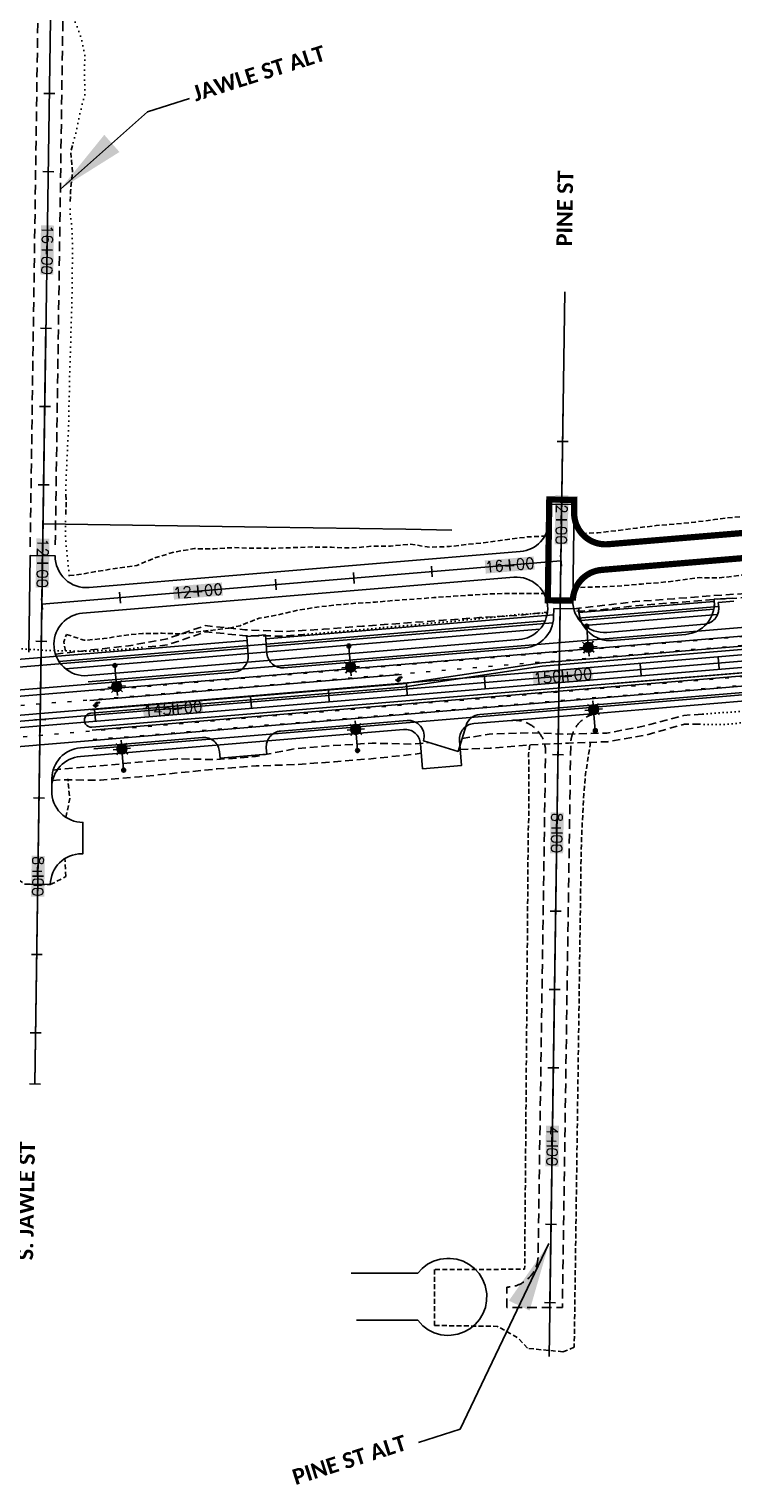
# Model space of a CAD drawing. Extents: x 114466 to 237039, y 16086 to 93345.
# Tile 24 of 81: x 150595 to 151495, y 78961 to 80818. Entities that reach past the tile are written whole.
import ezdxf
from ezdxf.enums import TextEntityAlignment as Align

# ---------------------------------------------------------------- set-up
doc = ezdxf.new("R2010")
doc.units = 0
doc.header["$LTSCALE"] = 50
doc.header["$MEASUREMENT"] = 0
for name, pattern in [('CUT', [0.3, 0.2, -0.1]), ('DOT_050%', [0.125, 0.001, -0.124]), ('FILL', [0.1, 0, -0.1]), ('HIDDEN', [0.375, 0.25, -0.125]), ('HIDDEN_050%', [0.1875, 0.125, -0.0625]), ('SkipStripe', [0.4, 0.1, -0.3])]:
    doc.linetypes.add(name, pattern=pattern)
doc.layers.get('0').update_dxf_attribs({"color": 1})
for name, color, linetype in [('_CAB-CUT-PINE', 4, 'HIDDEN_050%'), ('CUT-FRONT', 4, 'HIDDEN_050%'), ('CUT-FRONT2', 4, 'HIDDEN_050%'), ('CUT-JAWLE', 4, 'HIDDEN_050%'), ('elrp', 101, 'Continuous'), ('ety', 4, 'Continuous'), ('FILL-JAWLE', 7, 'DOT_050%'), ('FRONT1-PTPC-FRONT1', 5, 'Continuous'), ('pleslc-4lane', 4, 'CUT'), ('pleslc-5lane', 24, 'CUT'), ('pleslf-4lane', 7, 'FILL'), ('pleslf-5lane', 27, 'FILL'), ('PLFMC-4', 17, 'Continuous'), ('PLFMC-5', 7, 'Continuous'), ('PLFMK-4', 34, 'SkipStripe'), ('PLFMK-5', 4, 'SkipStripe'), ('plpc-align', 3, 'Continuous'), ('plpc-front1', 6, 'Continuous'), ('PLPC-JAWLE', 6, 'Continuous'), ('PLPC-PINE', 6, 'Continuous'), ('PLPC-STERL_SHIFT2', 6, 'Continuous'), ('PLRP-F1', 7, 'Continuous'), ('PLYP-4', 24, 'Continuous'), ('PLYP-5', 5, 'Continuous'), ('PLYSP-4', 96, 'Continuous'), ('PLYSP-5', 86, 'Continuous'), ('PLYSP_JAWLE', 6, 'HIDDEN'), ('PLYSP_PINE', 6, 'HIDDEN'), ('PSFLP', 2, 'Continuous'), ('PTPC-JAWLE', 5, 'Continuous'), ('PTPC-PINE', 15, 'Continuous'), ('PTPC-STERL_SHIFT2', 4, 'Continuous')]:
    doc.layers.add(name, color=color, linetype=linetype)
for name, color, linetype, true_color in [('PHYSP-MED', 3, 'Continuous', 0x00ff00), ('PLYSP-FUT', 30, 'HIDDEN', 0xff7f00), ('PLYSP-MED-4', 3, 'Continuous', 0x00ff00), ('psfm', 7, 'Continuous', 0xff2f00)]:
    doc.layers.add(name, color=color, linetype=linetype, true_color=true_color)
doc.styles.add('Calibri', font='calibrib.ttf')
doc.styles.add('L140', font='ROMANSM.shx', dxfattribs={"height": 14})

# ---------------------------------------------------------------- blocks, each defined once
blk = doc.blocks.new('lbl_tic')
blk.add_line((0, -0.04165), (0, 0.04165))
blk = doc.blocks.new('sta_tic')
blk.add_line((0, -0.04165), (0, 0.04165))
blk = doc.blocks.new('*U83')
h = blk.add_hatch(color=155)
edge = h.paths.add_edge_path()
edge.add_arc((0, 0), 0.5, 0, 360)
blk.add_line((-4.17, 0), (-0.17, 0))
blk.add_circle((0, 0), 0.5)
blk = doc.blocks.new('LUMINARIE')
h = blk.add_hatch(color=155)
edge = h.paths.add_edge_path()
edge.add_arc((0, 0.125), 0.125, -90, 270)
for p, q in [((-0.125, 0.125), (-0.225, 0.125)), ((0, 0.25), (0, 0.35)), ((0.125, 0.125), (0.225, 0.125))]:
    blk.add_line(p, q)
at = {"ltscale": 0.8}
for p, q in [((-0.088, 0.213), (-0.141, 0.266)), ((-0.088, 0.037), (-0.141, -0.016)), ((0.088, 0.213), (0.141, 0.266)), ((0.088, 0.037), (0.141, -0.016))]:
    blk.add_line(p, q, dxfattribs=at)
blk.add_circle((0, 0.125), 0.125)
blk = doc.blocks.new('light_pole')
at = {"layer": 'PSFLP', "xscale": 50, "yscale": 50, "zscale": 50}
blk.add_blockref('LUMINARIE', (0, 20.8), dxfattribs=at)
at = {"layer": 'PSFLP', "xscale": 5, "yscale": 5, "zscale": 4.999999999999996, "rotation": 270.000000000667}
blk.add_blockref('*U83', (0, 0), dxfattribs=at)
blk = doc.blocks.new('arrow_lt')
h = blk.add_hatch(color=256)
edge = h.paths.add_edge_path()
edge.add_arc((-0.2, -6), 2.25, 0, 90, ccw=False)
edge.add_line((2, -6), (2, -8))
edge.add_line((2, -8), (3, -8))
edge.add_line((3, -8), (3, -5.3))
edge.add_arc((-0.2, -5.3), 3.25, 0, 90)
edge.add_line((-0.2, -2.1), (-0.8, -2.1))
edge.add_line((-0.8, -2.1), (-0.2, 0))
edge.add_line((-0.2, 0), (-3, -2.7))
edge.add_line((-3, -2.7), (-0.5, -6))
edge.add_line((-0.5, -6), (-0.9, -3.8))
edge.add_line((-0.9, -3.8), (-0.2, -3.8))
at = {"flags": 128}
blk.add_lwpolyline([(-0.2, -3.8, -0.414214), (2, -6), (2, -8), (3, -8), (3, -5.3, 0.414214), (-0.2, -2.1), (-0.8, -2.1), (-0.2, 0), (-3, -2.7), (-0.5, -6), (-0.9, -3.8)], format="xyb", close=True, dxfattribs=at)

msp = doc.modelspace()

# ---------------------------------------------------------------- hatches: boundary and pattern name
at = {"layer": 'PHYSP-MED'}
h = msp.add_hatch(color=256, dxfattribs=at)
h.paths.add_polyline_path([(151899.89431, 80058.89129), (152081.21921, 80074.01139)], flags=0)
edge = h.paths.add_edge_path(flags=17)
edge.add_line((151899.89431, 80058.89129), (152081.21921, 80074.01139))
edge.add_line((151899.89431, 80058.89129), (151736.46217, 80033.22156))
edge.add_line((151736.46217, 80033.22156), (151337.84563, 79999.98219))
edge.add_line((151337.84563, 79999.98219), (151339.3414, 79982.04445))
edge.add_line((151339.3414, 79982.04445), (152083.71216, 80044.11515))
edge.add_arc((151412.69253, 88091.18653), 8075, 274.766684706, 278.537159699)
edge.add_line((152611.43286, 80105.6592), (152787.40999, 80146.24342))
edge.add_arc((151412.69253, 88091.18653), 8063, 279.816718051, 281.800403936)
edge.add_line((153061.59984, 80198.59039), (153180.65308, 80223.46279))
edge.add_line((153180.65308, 80223.46279), (153176.97203, 80241.08238))
edge.add_line((153176.97203, 80241.08238), (153057.91878, 80216.20998))
edge.add_arc((151412.69253, 88091.18653), 8045, 274.766684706, 281.800403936)
edge = h.paths.add_edge_path(flags=17)
edge.add_line((152081.21921, 80074.01139), (151899.89431, 80058.89129))
edge.add_arc((151412.69253, 88091.18653), 8045, 274.766684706, 281.800403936)
edge.add_line((153176.97203, 80241.08238), (153057.91878, 80216.20998))
edge.add_line((153180.65308, 80223.46279), (153176.97203, 80241.08238))
edge.add_line((153061.59984, 80198.59039), (153180.65308, 80223.46279))
edge.add_arc((151412.69253, 88091.18653), 8063, 279.816718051, 281.800403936)
edge.add_line((152611.43286, 80105.6592), (152787.40999, 80146.24342))
edge.add_arc((151412.69253, 88091.18653), 8075, 274.766684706, 278.537159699)
edge.add_line((151339.3414, 79982.04445), (152083.71216, 80044.11515))
edge.add_line((151337.84563, 79999.98219), (151339.3414, 79982.04445))
edge.add_line((151736.46217, 80033.22156), (151337.84563, 79999.98219))
edge.add_line((151899.89431, 80058.89129), (151736.46217, 80033.22156))
edge = h.paths.add_edge_path(flags=0)
edge.add_line((151339.3414, 79982.04445), (152083.71216, 80044.11515))

# ---------------------------------------------------------------- linework, layer by layer
at = {"layer": '_CAB-CUT-PINE'}
for p, q in [((151277.90927, 79128.88711), (151233.05147, 79133.11325)), ((151292.31009, 79134.55679), (151277.90927, 79128.88711))]:
    msp.add_line(p, q, dxfattribs=at)
at = {"layer": '_CAB-CUT-PINE', "flags": 128}
for points in [[(151235.4247, 79904.02773), (151234.02488, 79892.14463), (151234.38434, 79867.13655), (151234.24385, 79842.13589), (151234.31334, 79817.13212), (151233.57292, 79792.14034), (151233.28245, 79767.1419), (151233.13197, 79742.14139), (151228.95563, 79234.29119), (151113.88198, 79233.84228)], [(151313.14149, 79907.33676), (151310.53648, 79891.01072), (151306.6764, 79866.06518), (151304.53613, 79841.09416), (151303.21578, 79816.11098), (151301.94541, 79791.12706), (151301.125, 79766.13647), (151300.80454, 79741.13848), (151292.31009, 79134.55679)], [(151113.88198, 79162.42186), (151194.15058, 79161.31546), (151220.08464, 79146.83324), (151233.05147, 79133.11325)]]:
    msp.add_lwpolyline(points, dxfattribs=at)
at = {"layer": '_CAB-CUT-PINE'}
msp.add_lwpolyline([(151113.88198, 79233.84228), (151113.88198, 79162.42186)], dxfattribs=at)
at = {"layer": 'CUT-FRONT', "flags": 128}
for points in [[(150646.80175, 80120.4062), (150659.02604, 80121.54381), (150683.73764, 80126.04286), (150708.51822, 80129.71479), (150733.30378, 80133.32692), (150757.55336, 80143.36675), (150782.03727, 80150.59633), (150806.78046, 80154.7167), (150831.87764, 80154.5918), (150856.84103, 80156.07134), (150881.99472, 80155.26879), (150907.09605, 80155.09407), (150932.10681, 80156.00557), (150957.12505, 80156.82739), (150982.24467, 80156.43343), (151007.40833, 80155.5113), (151032.31355, 80157.68842), (151057.37168, 80158.03189), (151082.25363, 80160.48804), (151107.67074, 80156.52646), (151132.68732, 80157.36821), (151157.51775, 80160.44221), (151182.4047, 80162.83856), (151207.20272, 80166.30122), (151232.01238, 80169.62435), (151254.67244, 80170.822)], [(150851.21147, 80053.2225), (150865.15918, 80056.31755), (150889.45612, 80065.78934), (150914.16856, 80070.27843), (150938.77878, 80075.99327), (150963.52778, 80080.04388), (150988.38813, 80082.75913), (151013.29502, 80084.91631), (151038.2609, 80086.36595), (151063.16364, 80088.57296), (151088.10958, 80090.26177), (151113.0281, 80092.27944), (151137.97238, 80093.98818), (151162.93161, 80095.51754), (151187.89251, 80097.02697), (151212.9415, 80097.48007), (151253.6249, 80097.24532)], [(150643.36571, 80045.13021), (150666.02376, 80037.62506), (150690.92566, 80039.84204), (150715.68629, 80043.75313), (150740.55246, 80046.39862), (150765.62554, 80046.56272), (150790.26282, 80045.90326)], [(150790.26282, 80045.90326), (150851.21147, 80053.2225)]]:
    msp.add_lwpolyline(points, dxfattribs=at)
at = {"layer": 'CUT-FRONT2', "flags": 128}
for points in [[(151301.86019, 80174.13921), (151322.48255, 80175.03098), (151347.33376, 80177.85584), (151372.15422, 80181.04943), (151396.97635, 80184.22309), (151421.89403, 80186.25072), (151446.78181, 80188.63711), (151471.59396, 80191.93035), (151496.43271, 80194.9047), (151521.40939, 80196.22478), (151546.39855, 80197.39539), (151571.34615, 80199.06427), (151596.23891, 80201.39087), (151621.13001, 80203.73739), (151646.01944, 80206.10385), (151670.82329, 80209.49674), (151695.64209, 80212.71026), (151720.55978, 80214.73789), (151745.465, 80216.91501), (151770.36191, 80219.19178), (151795.30121, 80220.96031), (151820.28787, 80222.16081), (151845.23713, 80223.80976), (151870.18225, 80225.50854), (151895.11406, 80227.36676), (151920.03674, 80229.3346), (151945.47878, 80225.07405), (151957.85286, 80227.10434)], [(151290.78404, 80104.91494), (151328.23296, 80106.07032), (151353.22128, 80107.25089), (151378.11653, 80109.54759), (151403.04336, 80111.4656), (151427.8954, 80114.2805), (151452.70008, 80117.66343), (151477.80557, 80117.43888), (151502.65844, 80120.24382), (151527.41907, 80124.15491), (151552.26779, 80127.00968), (151577.17467, 80129.16686), (151602.09984, 80131.1048), (151627.0275, 80133.01285), (151651.97677, 80134.6618), (151676.9277, 80136.29082), (151701.87198, 80137.99956), (151726.82041, 80139.65847), (151751.72231, 80141.87545), (151776.54527, 80145.03914), (151801.60339, 80145.38261), (151826.59005, 80146.58312), (151851.27922, 80151.35124), (151876.16118, 80153.80739), (151901.03399, 80156.37315), (151925.78299, 80160.42376), (151950.8594, 80160.548), (151963.23431, 80162.56833)]]:
    msp.add_lwpolyline(points, dxfattribs=at)
at = {"layer": 'CUT-JAWLE', "flags": 128}
for points in [[(150648.12276, 80598.26409), (150648.3863, 80610.76157), (150651.11314, 80635.72422), (150648.69053, 80660.76249), (150652.04873, 80673.21452)], [(150642.35928, 80198.3056), (150642.92279, 80210.79867), (150642.65638, 80223.30393)], [(150642.23091, 80024.14134), (150639.79321, 80035.82576), (150643.36571, 80045.13021)], [(150642.70516, 79811.45395), (150647.47533, 79835.69138), (150645.02273, 79860.7301)], [(150642.56733, 79735.75268), (150641.3444, 79758.88699)]]:
    msp.add_lwpolyline(points, dxfattribs=at)
at = {"layer": 'CUT-JAWLE'}
msp.add_lwpolyline([(150573.96473, 79736.76012), (150590.68308, 79726.09337), (150622.67972, 79725.62937), (150642.56733, 79735.75268)], dxfattribs=at)
at = {"layer": 'elrp'}
for points in [[(151133.75165, 79248.17639), (151129.28217, 79248.17639), (151120.74939, 79247.17664), (151112.56146, 79244.67547), (151104.93557, 79240.67649), (151098.12274, 79235.42513), (151092.30768, 79229.17369), (151007.01734, 79229.175)], [(151130.31144, 79149.6692), (151134.84294, 79149.91922), (151143.34389, 79151.17029), (151151.43897, 79154.16822), (151158.96871, 79158.16851), (151165.62865, 79163.66957), (151171.2534, 79170.17004), (151175.66121, 79177.42057), (151178.72344, 79185.42082), (151180.3479, 79193.92243), (151180.47324, 79202.67208), (151178.41009, 79213.67256), (151175.16084, 79221.42312), (151170.5985, 79228.92268), (151164.81691, 79235.17413), (151158.03525, 79240.42779), (151150.44053, 79244.42611), (151142.28279, 79247.17631), (151133.75165, 79248.17639)], [(151013.92303, 79169.17292), (151092.21581, 79169.17194), (151098.87116, 79161.92141), (151105.80801, 79156.92006), (151113.49657, 79153.16978), (151121.74651, 79150.66829), (151130.31144, 79149.6692)]]:
    msp.add_lwpolyline(points, dxfattribs=at)
at = {"layer": 'ety'}
for p, q in [((150747.06458, 80712.82288), (150800.43809, 80729.77188)), ((150747.06458, 80712.82288), (150800.43809, 80729.77188)), ((150635.5633, 80614.06), (150747.06458, 80712.82288)), ((150635.5633, 80614.06), (150747.06458, 80712.82288)), ((151259.99111, 79267.07545), (151146.48266, 79029.90159)), ((151259.99111, 79267.07545), (151146.48266, 79029.90159)), ((151146.48266, 79029.90159), (151093.10915, 79012.95259)), ((151146.48266, 79029.90159), (151093.10915, 79012.95259))]:
    msp.add_line(p, q, dxfattribs=at)
for points in [[(150635.5633, 80614.06), (150691.64315, 80683.30153), (150711.06852, 80661.37068), (150691.64315, 80683.30153)], [(150635.5633, 80614.06), (150691.64315, 80683.30153), (150711.06852, 80661.37068), (150691.64315, 80683.30153)], [(151259.99111, 79267.07545), (151235.26232, 79181.47273), (151208.83597, 79194.12005), (151235.26232, 79181.47273)], [(151259.99111, 79267.07545), (151235.26232, 79181.47273), (151208.83597, 79194.12005), (151235.26232, 79181.47273)]]:
    msp.add_solid(points, dxfattribs=at)
at = {"layer": 'FILL-JAWLE', "flags": 128}
for points in [[(150652.04873, 80673.21452), (150655.40694, 80685.66656), (150660.60351, 80710.59294), (150666.92996, 80735.50273), (150666.25716, 80760.5153), (150666.92422, 80785.5082), (150661.03198, 80810.59743), (150651.08019, 80835.74627), (150654.49339, 80848.19749)], [(150642.65638, 80223.30393), (150642.38998, 80235.80919), (150643.66697, 80260.79313), (150644.76398, 80285.77972), (150645.98098, 80310.76454), (150646.48806, 80335.75979), (150647.14512, 80360.75284), (150647.5822, 80385.74912), (150648.48924, 80410.73849), (150649.18629, 80435.73095), (150649.93334, 80460.72268), (150650.55041, 80485.71631), (150650.68753, 80510.71699), (150651.04462, 80535.71444), (150650.5418, 80560.72452), (150647.85922, 80585.76661), (150648.12276, 80598.26409)], [(150646.80175, 80120.4062), (150645.34113, 80135.75507), (150642.58856, 80160.79819), (150641.79578, 80185.81253), (150642.35928, 80198.3056)]]:
    msp.add_lwpolyline(points, dxfattribs=at)
at = {"layer": 'FRONT1-PTPC-FRONT1', "color": 155}
for points in [[(151179.31836, 80122.83373), (151177.92231, 80139.57562), (151241.90116, 80128.05231), (151240.5051, 80144.7942)], [(150780.70182, 80089.59437), (150779.30577, 80106.33626), (150843.28462, 80094.81295), (150841.88856, 80111.55484)]]:
    msp.add_solid(points, dxfattribs=at)
at = {"layer": 'pleslc-4lane', "flags": 128}
for points in [[(151291.77777, 80077.77661), (151320.38894, 80081.31286), (151370.08721, 80087.01242), (151419.94751, 80090.76873), (151469.78954, 80094.74427), (151519.69139, 80098.0023), (151569.6481, 80100.60262), (151619.54829, 80103.88058), (151669.49502, 80106.60048), (151719.48247, 80108.83208), (151769.44831, 80111.32278), (151794.37098, 80113.29062)], [(150629.25992, 80019.80317), (150672.81324, 80025.18623), (150722.54308, 80030.50711), (150771.95798, 80039.60487), (150820.73219, 80056.38597), (150871.3437, 80051.13354), (150921.71424, 80048.77108), (150971.64185, 80051.72019), (151021.49052, 80055.61601), (151071.35499, 80059.32248), (151121.21612, 80063.06882), (151171.09554, 80066.59592), (151221.019, 80069.59485), (151258.12059, 80073.75967)], [(151146.61251, 79898.3575), (151184.99624, 79899.89448), (151234.82747, 79903.99958), (151284.80411, 79906.36072), (151334.83394, 79908.08408), (151384.29039, 79916.68358), (151433.30392, 79930.59464), (151458.41523, 79930.30033)], [(150625.49781, 79858.47075), (150636.45891, 79859.46206), (150686.67904, 79858.90334), (150736.49779, 79863.15792), (150786.23927, 79868.33928), (150835.98822, 79873.43095), (150885.85269, 79877.13742), (150935.87919, 79878.90064), (150985.75362, 79882.48753), (151035.59066, 79886.52287), (151085.31469, 79891.9135), (151096.86045, 79893.30308)]]:
    msp.add_lwpolyline(points, dxfattribs=at)
at = {"layer": 'pleslc-5lane', "flags": 128}
for points in [[(151295.85184, 80074.72107), (151320.81441, 80076.21057), (151370.52514, 80081.76065), (151420.36882, 80085.71626), (151470.21251, 80089.67188), (151520.11603, 80092.90998), (151545.00297, 80095.30633)], [(150747.74039, 80029.18138), (150772.61529, 80031.72223), (150821.38617, 80048.54319), (150871.99436, 80043.33062), (150922.19205, 80043.04097), (150947.11015, 80045.06362)], [(151148.87641, 79912.07854), (151183.50297, 79917.80233), (151233.52781, 79919.58548), (151283.85928, 79917.6914), (151333.91155, 79919.14569), (151383.31481, 79928.38297), (151432.38319, 79941.63632), (151457.31875, 79943.44969)], [(150626.20898, 79871.64876), (150635.33459, 79872.94527), (150685.16, 79877.12012), (150734.93139, 79881.94272), (150784.74017, 79886.31688), (150835.00351, 79885.23996), (150884.85218, 79889.13578), (150934.20143, 79899.02081), (150984.02601, 79903.20563), (151033.94698, 79906.23446), (151084.22028, 79905.03795), (151106.75729, 79907.11255)]]:
    msp.add_lwpolyline(points, dxfattribs=at)
at = {"layer": 'pleslf-4lane', "flags": 128}
msp.add_lwpolyline([(151458.41523, 79930.30033), (151483.52654, 79930.00602), (151533.29045, 79934.91831), (151558.06853, 79938.62014)], dxfattribs=at)
at = {"layer": 'pleslf-5lane', "flags": 128}
for points in [[(150947.11015, 80045.06362), (150972.02826, 80047.08627), (151021.84369, 80051.38071), (151071.63503, 80055.96414), (151121.43467, 80060.44792), (151171.20939, 80065.23066), (151220.93674, 80070.58143), (151266.02201, 80072.97335)], [(150471.57888, 80007.13276), (150473.6105, 80007.30094), (150523.13758, 80015.05338), (150572.28574, 80027.35004), (150622.69449, 80024.52917), (150672.95118, 80023.53197), (150722.8655, 80026.64053), (150747.74039, 80029.18138)], [(151457.31875, 79943.44969), (151482.2543, 79945.26307), (151532.15782, 79948.50117), (151557.11498, 79950.05545)]]:
    msp.add_lwpolyline(points, dxfattribs=at)
at = {"layer": 'PLFMC-4'}
for p, q in [((150671.12069, 79984.52495), (152078.89245, 80101.91455)), ((150673.11505, 79960.60796), (151071.73159, 79993.84732)), ((150676.27279, 79922.73939), (151339.6738, 79978.05828))]:
    msp.add_line(p, q, dxfattribs=at)
at = {"layer": 'PLFMC-4', "flags": 128}
for points in [[(151339.6738, 79978.05828), (152084.04456, 80040.12899, 0.0164532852), (152612.02666, 80101.70352), (152788.09198, 80142.30199, 0.0086556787), (153062.41785, 80194.67493), (153181.47109, 80219.54732)], [(150678.26715, 79898.8224), (152086.03892, 80016.212, 0.0164533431), (152615.59134, 80077.96973, 0.0164533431)]]:
    msp.add_lwpolyline(points, format="xyb", dxfattribs=at)
at = {"layer": 'PLFMC-4'}
for points in [[(151251.10903, 80008.80503), (151899.56192, 80062.87745)], [(150674.11223, 79948.64946), (151072.59604, 79981.87776), (151250.84461, 80008.7741)]]:
    msp.add_lwpolyline(points, dxfattribs=at)
at = {"layer": 'PLFMC-5'}
for p, q in [((148650.54636, 79804.99752), (152079.80654, 80090.9526)), ((148652.5418, 79781.08062), (152081.8009, 80067.03561)), ((148653.87137, 79765.13596), (152083.13047, 80051.09094)), ((148655.86574, 79741.21896), (152085.12483, 80027.17395))]:
    msp.add_line(p, q, dxfattribs=at)
at = {"layer": 'PLFMK-4', "flags": 128}
for points in [[(153173.69998, 80256.74423), (153054.64673, 80231.87184, -0.0307000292), (152079.88964, 80089.95606), (150672.11787, 79972.56645)], [(150677.26997, 79910.78089), (152085.04174, 80028.17049, 0.0307000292), (153067.32592, 80171.18215), (153186.37916, 80196.05454)]]:
    msp.add_lwpolyline(points, format="xyb", dxfattribs=at)
at = {"layer": 'PLFMK-5'}
for points in [[(148028.23755, 79716.57546, -0.0194374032), (148651.54462, 79793.03911), (152080.80372, 80078.9941)], [(148034.64716, 79677.09234, -0.0194374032), (148654.86855, 79753.17746), (152084.12765, 80039.13245)]]:
    msp.add_lwpolyline(points, format="xyb", dxfattribs=at)
at = {"layer": 'plpc-align'}
for p, q in [((151260.2273, 79122.80188), (151280.38038, 80482.65255)), ((150617.04762, 80440.69863), (150602.98517, 79470.97534)), ((150617.04762, 80440.69863), (150602.98517, 79470.97534))]:
    msp.add_line(p, q, dxfattribs=at)
at = {"layer": 'plpc-front1'}
msp.add_line((150611.98692, 80083.95492), (151275.29136, 80139.26577), dxfattribs=at)
at = {"layer": 'PLPC-JAWLE'}
msp.add_line((150602.98517, 79470.97534), (150628.37191, 81199.69955), dxfattribs=at)
at = {"layer": 'PLPC-PINE'}
msp.add_line((151261.24784, 79191.66431), (151278.28905, 80341.53804), dxfattribs=at)
at = {"layer": 'PLPC-STERL_SHIFT2'}
msp.add_line((148653.20659, 79773.10829), (152082.46569, 80059.06327), dxfattribs=at)
at = {"layer": 'PLRP-F1'}
msp.add_lwpolyline([(151135.67473, 80178.19498), (151076.88593, 80179.64643), (150899.33987, 80182.33517), (150613.49169, 80186.42273)], dxfattribs=at)
at = {"layer": 'PLYP-4'}
msp.add_lwpolyline([(151305.48816, 80056.48878), (151475.55809, 80070.67037, 0.1172238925), (151476.94224, 80079.81702), (151476.85914, 80080.81356), (151297.03415, 80065.81853)], format="xyb", dxfattribs=at)
at = {"layer": 'PLYP-4', "flags": 128}
for points in [[(151255.03864, 80062.31666), (150633.63314, 80010.49963)], [(151248.2466, 80051.71558), (150642.08715, 80001.16988)]]:
    msp.add_lwpolyline(points, dxfattribs=at)
at = {"layer": 'PLYP-5'}
for points in [[(151298.33256, 80072.95109), (151471.36982, 80087.38012)], [(151300.68799, 80063.1128), (151470.67621, 80077.28758)]]:
    msp.add_lwpolyline(points, dxfattribs=at)
msp.add_lwpolyline([(151470.67621, 80077.28758, 0.0634818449), (151471.36967, 80087.38011), (151298.33256, 80072.95109, 0.0634818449), (151300.68799, 80063.1128), (151470.67621, 80077.28758, 0.0634818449)], format="xyb", close=True, dxfattribs=at)
msp.add_lwpolyline([(151265.17623, 80060.15159), (150898.82271, 80029.60253), (151265.17623, 80060.15159, 0.0449402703), (151265.93243, 80067.28758), (151265.97916, 80070.25325), (150897.99173, 80039.56795), (151265.97916, 80070.25325)], format="xyb", dxfattribs=at)
for points in [[(150874.07473, 80037.57359), (150471.84987, 80004.03334)], [(150474.2053, 79994.19504), (150874.90572, 80027.60817)]]:
    msp.add_lwpolyline(points, close=True, dxfattribs=at)
at = {"layer": 'PLYSP-4'}
for points in [[(150595.08167, 80022.42843), (150596.89563, 80145.95129), (150628.89218, 80145.48142, 0.4431809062), (150672.2118, 80105.03241), (151223.37368, 80150.99205, 0.3857889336), (151260.04536, 80190.26096), (151260.36004, 80211.49463), (151292.35608, 80210.99049), (151290.53737, 80088.27057, 0.4432212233), (151333.85691, 80047.81618), (151458.67338, 80058.22423, 0.4142135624), (151476.94224, 80079.81702), (151476.44365, 80085.79627), (151496.37447, 80087.45824)], [(151536.3914, 79962.35088), (151324.49907, 79944.68185), (151212.34818, 79935.32995), (151163.93554, 79931.29297, 0.4142135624), (151145.66668, 79909.70017), (151148.32602, 79877.80848), (151098.49896, 79873.65356), (151095.83961, 79905.54525, 0.4142135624), (151074.24681, 79923.81411), (150661.15639, 79889.36782, 0.3858804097), (150624.48453, 79850.08616), (150624.4199, 79845.62937, 0.4184670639), (150664.41569, 79805.04938), (150664.41569, 79765.04938), (150662.67551, 79765.04938, 0.4099728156), (150622.67972, 79725.62937), (150590.68308, 79726.09337)]]:
    msp.add_lwpolyline(points, format="xyb", dxfattribs=at)
msp.add_lwpolyline([(150670.55932, 79992.50591), (151221.70602, 80038.46427, 0.3857889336), (151258.37769, 80077.73319, 0.4432212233), (151215.05814, 80118.18758), (150663.91145, 80072.22921, 0.3858276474), (150627.2397, 80032.95491), (150627.2397, 80032.95491, 0.4431809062)], format="xyb", close=True, dxfattribs=at)
at = {"layer": 'PLYSP-5'}
for p, q in [((151265.93243, 80067.28758), (151266.1076, 80078.40486)), ((151266.1076, 80078.40486), (151298.10362, 80077.90071)), ((151471.21594, 80090.1529), (151495.17906, 80091.4828)), ((151471.37592, 80087.27026), (151471.21594, 80090.1529)), ((150873.65924, 80042.55629), (150897.57623, 80044.55065)), ((150875.6536, 80018.6393), (150873.65924, 80042.55629)), ((150897.57623, 80044.55065), (150899.5706, 80020.63366)), ((151341.4226, 80037.40888), (151434.76131, 80045.1921)), ((150921.16339, 80002.3648), (151229.26133, 80028.05611)), ((150514.93991, 79968.49112), (150857.38475, 79997.04651))]:
    msp.add_line(p, q, dxfattribs=at)
msp.add_lwpolyline([(151538.96728, 79973.60385), (151171.55736, 79942.96671, 0.3056716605), (151154.11849, 79928.96527), (151143.76831, 79895.62338), (151099.49718, 79909.36627, 0.5317786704), (151078.73437, 79935.22649), (150917.01974, 79921.74162, 0.4142135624), (150898.75088, 79900.14883), (150899.42578, 79892.0552), (150839.6333, 79887.0693), (150838.9584, 79895.16293, 0.4142135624), (150817.36561, 79913.43178), (150661.31665, 79900.41936, 0.3858804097), (150624.64479, 79861.1377), (150624.4199, 79845.62937, 0.4184670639), (150664.41569, 79805.04938), (150664.41569, 79765.04938), (150662.67551, 79765.04938, 0.4099728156), (150622.67972, 79725.62937), (150590.68308, 79726.09337)], format="xyb", dxfattribs=at)
for centre, radius, start, end in [((151338.09866, 80077.27053), 40, 179.09729646, 274.76668471), ((151431.43737, 80085.05375), 40, 274.76668471, 3.17654405), ((151225.93739, 80067.91776), 40, 274.76668471, 359.09729646), ((150919.50142, 80022.29563), 20, 184.76668471, 274.76668471), ((150855.72278, 80016.97733), 20, 274.76668471, 4.76668471)]:
    msp.add_arc(centre, radius, start, end, dxfattribs=at)
at = {"layer": 'PLYSP-FUT', "const_width": 8, "flags": 128}
msp.add_lwpolyline([(153193.43309, 80363.02587), (153034.19644, 80329.75843, -0.0307000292), (152071.57979, 80189.61019), (151327.20904, 80127.53949, 0.3857889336), (151290.53737, 80088.27057), (151290.53737, 80088.27057), (151258.54088, 80088.74476), (151260.44817, 80217.44142), (151292.44466, 80216.96722), (151292.20503, 80200.79834, 0.4432212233), (151335.52458, 80160.34395), (152068.92065, 80221.49951, 0.0307000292), (153027.65234, 80361.08214), (153226.04364, 80402.5297)], format="xyb", dxfattribs=at)
at = {"layer": 'PLYSP-MED-4'}
msp.add_lwpolyline([(153180.65308, 80223.46279, 1), (153176.97203, 80241.08238), (153176.97203, 80241.08238), (153057.91878, 80216.20998, -0.0307000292), (152081.21921, 80074.01139), (151251.44142, 80004.81887), (151073.06116, 79977.90266), (150674.44462, 79944.6633, 1), (150675.94039, 79926.72555), (151209.35664, 79971.20543), (152083.71216, 80044.11515, 0.0164532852), (152611.43286, 80105.6592), (152787.40999, 80146.24342, 0.0086556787), (153061.59984, 80198.59039)], format="xyb", close=True, dxfattribs=at)
msp.add_lwpolyline([(151339.3414, 79982.04445), (152083.71216, 80044.11515)], dxfattribs=at)
at = {"layer": 'PLYSP_JAWLE', "flags": 128}
msp.add_lwpolyline([(150596.93259, 80157.04895), (150612.12634, 81204.78499), (150684.11877, 81203.74099), (150683.74177, 81177.74373, 0.4142135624), (150643.16598, 81138.32793), (150628.92922, 80156.58495)], format="xyb", dxfattribs=at)
at = {"layer": 'PLYSP_PINE', "flags": 128}
msp.add_lwpolyline([(151212.34818, 79935.32995, -0.4432212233), (151255.66772, 79894.87555), (151246.12452, 79250.93762, -0.409879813), (151206.12891, 79211.53036), (151206.12891, 79185.53036), (151277.15869, 79185.53036), (151287.8274, 79905.41293, -0.3857889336), (151324.49907, 79944.68185)], format="xyb", dxfattribs=at)
at = {"layer": 'PTPC-JAWLE', "color": 155}
for points in [[(150626.56614, 80504.67053), (150609.76795, 80504.91722), (150627.48828, 80567.46376), (150610.69009, 80567.71045)], [(150604.81662, 80167.75357), (150621.61481, 80167.50688), (150603.89449, 80104.96034), (150620.69268, 80104.71365)], [(150598.86484, 79762.46394), (150615.66303, 79762.21725), (150598.09933, 79710.33622), (150614.89752, 79710.08954)]]:
    msp.add_solid(points, dxfattribs=at)
at = {"layer": 'PTPC-PINE', "color": 155}
for points in [[(151268.13251, 80223.07554), (151284.93066, 80222.82659), (151267.20191, 80160.28244), (151284.00006, 80160.03349)], [(151262.1261, 79817.78671), (151278.92425, 79817.53776), (151261.35356, 79765.6591), (151278.15172, 79765.41015)], [(151256.19872, 79417.83063), (151272.99688, 79417.58168), (151255.42619, 79365.70302), (151272.22434, 79365.45407)]]:
    msp.add_solid(points, dxfattribs=at)
at = {"layer": 'PTPC-STERL_SHIFT2', "color": 155}
for points in [[(151240.42981, 79980.41943), (151239.03376, 79997.16133), (151316.29982, 79986.74599), (151314.90377, 80003.48789)], [(150742.15914, 79938.87023), (150740.76308, 79955.61212), (150818.02915, 79945.19679), (150816.6331, 79961.93868)]]:
    msp.add_solid(points, dxfattribs=at)

# ---------------------------------------------------------------- block references
at = {"layer": 'FRONT1-PTPC-FRONT1', "xscale": 168.0672268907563, "yscale": 168.0672268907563, "zscale": 168.0672268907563, "rotation": 4.766684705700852}
for name, p in [('sta_tic', (151110.2576, 80125.50413)), ('lbl_tic', (151209.91173, 80133.81397)), ('lbl_tic', (151275.29136, 80139.26577)), ('sta_tic', (150910.94933, 80108.88445)), ('sta_tic', (151010.60346, 80117.19429)), ('sta_tic', (150711.64106, 80092.26476)), ('lbl_tic', (150811.29519, 80100.5746)), ('lbl_tic', (150611.98692, 80083.95492))]:
    msp.add_blockref(name, p, dxfattribs=at)
at = {"layer": 'PSFLP'}
for p, rotation in [((151308.15252, 80055.70748), 184.7666847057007), ((151004.20741, 80030.36246), 184.7666847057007), ((150705.24501, 80005.43294), 184.7666847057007), ((151319.28771, 79922.17094), 4.766684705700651), ((151015.3426, 79896.82592), 4.766684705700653), ((150716.38019, 79871.8964), 4.766684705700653)]:
    msp.add_blockref('light_pole', p, dxfattribs=dict(at, rotation=rotation))
at = {"layer": 'psfm', "rotation": 94.76668470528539}
for p in [(151064.22585, 79987.18566), (150677.59854, 79954.9759)]:
    msp.add_blockref('arrow_lt', p, dxfattribs=at)
at = {"layer": 'PTPC-JAWLE', "xscale": 168.0672268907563, "yscale": 168.0672268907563, "zscale": 168.0672268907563, "rotation": 89.15865776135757}
for name, p in [('sta_tic', (150621.56485, 80736.16893)), ('sta_tic', (150620.09648, 80636.17971)), ('lbl_tic', (150618.62811, 80536.19049)), ('sta_tic', (150617.15975, 80436.20127)), ('sta_tic', (150615.69138, 80336.21205)), ('sta_tic', (150614.22301, 80236.22283)), ('lbl_tic', (150612.75465, 80136.23361)), ('sta_tic', (150611.28628, 80036.24439)), ('sta_tic', (150609.81792, 79936.25517)), ('sta_tic', (150608.34955, 79836.26596)), ('lbl_tic', (150606.88118, 79736.27674)), ('sta_tic', (150605.41282, 79636.28752)), ('sta_tic', (150603.94445, 79536.2983)), ('lbl_tic', (150602.98517, 79470.97534))]:
    msp.add_blockref(name, p, dxfattribs=at)
at = {"layer": 'PTPC-PINE', "xscale": 168.0672268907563, "yscale": 168.0672268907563, "zscale": 168.0672268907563, "rotation": 89.15093476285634}
for name, p in [('sta_tic', (151277.54813, 80291.54353)), ('lbl_tic', (151276.06628, 80191.55451)), ('sta_tic', (151274.58444, 80091.56549)), ('sta_tic', (151273.1026, 79991.57647)), ('sta_tic', (151271.62075, 79891.58745)), ('lbl_tic', (151270.13891, 79791.59843)), ('sta_tic', (151268.65706, 79691.60941)), ('sta_tic', (151267.17522, 79591.62039)), ('sta_tic', (151265.69337, 79491.63137)), ('lbl_tic', (151264.21153, 79391.64235)), ('sta_tic', (151262.72969, 79291.65333)), ('sta_tic', (151261.24784, 79191.66431))]:
    msp.add_blockref(name, p, dxfattribs=at)
at = {"layer": 'PTPC-STERL_SHIFT2', "xscale": 168.0672268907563, "yscale": 168.0672268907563, "zscale": 168.0672268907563, "rotation": 4.76668470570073}
for name, p in [('sta_tic', (151377.32092, 80000.2635)), ('sta_tic', (151476.97506, 80008.57334)), ('sta_tic', (151178.01265, 79983.64382)), ('lbl_tic', (151277.66679, 79991.95366)), ('sta_tic', (150879.05025, 79958.7143)), ('sta_tic', (150978.70439, 79967.02414)), ('sta_tic', (151078.35852, 79975.33398)), ('sta_tic', (150679.74198, 79942.09462)), ('lbl_tic', (150779.39612, 79950.40446))]:
    msp.add_blockref(name, p, dxfattribs=at)

# ---------------------------------------------------------------- texts
at = {"layer": 'ety', "style": 'Calibri'}
for s, rotation, p in [('JAWLE ST ALT', 17.61747779, (150889.32787, 80761.94273)), ('JAWLE ST ALT', 17.61747779, (150889.32787, 80761.94273)), ('PINE ST', 88.99651058, (151280.2933, 80589.2676)), ('PINE ST', 88.99651058, (151280.2933, 80589.2676)), ('S. JAWLE ST', 89.04883291, (150591.85488, 79321.56188)), ('S. JAWLE ST', 89.04883291, (150591.85488, 79321.56188)), ('PINE ST ALT', 17.61747779, (151004.84592, 78990.81401)), ('PINE ST ALT', 17.61747779, (151004.84592, 78990.81401))]:
    msp.add_text(s, height=20, rotation=rotation, dxfattribs=at).set_placement(p, align=Align.MIDDLE)
at = {"layer": 'FRONT1-PTPC-FRONT1', "style": 'L140'}
for s, p in [('16+00', (151209.91173, 80133.81397)), ('12+00', (150811.29519, 80100.5746))]:
    msp.add_text(s, height=14, rotation=4.76668471, dxfattribs=at).set_placement(p, align=Align.MIDDLE_CENTER)
at = {"layer": 'PTPC-JAWLE', "style": 'L140'}
for s, p in [('16+00', (150618.62811, 80536.19049)), ('12+00', (150612.75465, 80136.23361)), ('8+00', (150606.88118, 79736.27674))]:
    msp.add_text(s, height=14, rotation=269.15865776, dxfattribs=at).set_placement(p, align=Align.MIDDLE_CENTER)
at = {"layer": 'PTPC-PINE', "style": 'L140'}
for s, p in [('12+00', (151276.06628, 80191.55451)), ('8+00', (151270.13891, 79791.59843)), ('4+00', (151264.21153, 79391.64235))]:
    msp.add_text(s, height=14, rotation=269.15093476, dxfattribs=at).set_placement(p, align=Align.MIDDLE_CENTER)
at = {"layer": 'PTPC-STERL_SHIFT2', "style": 'L140'}
for s, p in [('150+00', (151277.66679, 79991.95366)), ('145+00', (150779.39612, 79950.40446))]:
    msp.add_text(s, height=14, rotation=4.76668471, dxfattribs=at).set_placement(p, align=Align.MIDDLE_CENTER)

doc.saveas('drawing.dxf')
